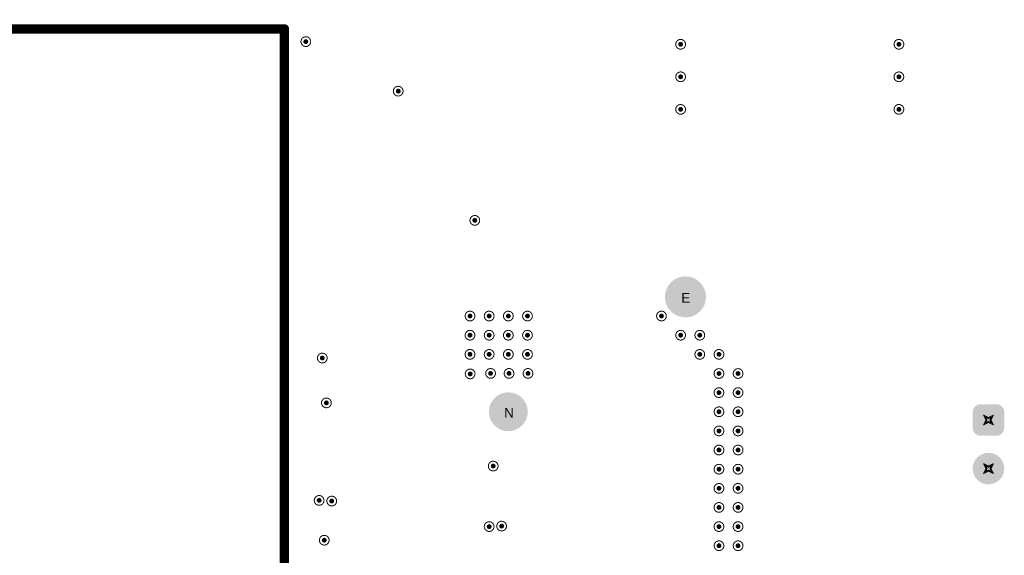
# Model space of a CAD drawing. Header units: inches. Extents: x -11.9 to 0, y -4.1 to 7.1.
# Tile 32 of 54: x -4.7 to -2.6, y 0.9 to 2. Entities that reach past the tile are written whole.
import ezdxf

# ---------------------------------------------------------------- set-up
doc = ezdxf.new("R2010")
doc.units = ezdxf.units.IN
doc.header["$MEASUREMENT"] = 0
for name, color, linetype in [('DrillDrawing', 1, 'Continuous'), ('Mechanical1', 6, 'Continuous'), ('MultiLayer', 9, 'Continuous'), ('PadHoleLayer', 156, 'Continuous'), ('ViaHoleLayer', 16, 'Continuous')]:
    doc.layers.add(name, color=color, linetype=linetype)
doc.styles.add('Arial', font='txt', dxfattribs={"height": 0.2})

# ---------------------------------------------------------------- blocks, each defined once
blk = doc.blocks.new('K_______5001_92')
at = {"layer": 'MultiLayer'}
h = blk.add_hatch(color=9, dxfattribs=at)
edge = h.paths.add_edge_path()
edge.add_arc((0, 0), 0.04, 0, 360)
at = {"layer": 'PadHoleLayer'}
h = blk.add_hatch(color=156, dxfattribs=at)
edge = h.paths.add_edge_path()
edge.add_arc((0, 0), 0.02, 0, 360)
blk = doc.blocks.new('WURTH_61300211121_166')
at = {"layer": 'MultiLayer'}
h = blk.add_hatch(color=9, dxfattribs=at)
edge = h.paths.add_edge_path()
edge.add_arc((-0.0662, 0.0162), 0.0162, 90, 180)
edge.add_line((-0.0825, 0.0162), (-0.0825, -0.0162))
edge.add_arc((-0.0662, -0.0162), 0.0162, 180, 270)
edge.add_line((-0.0662, -0.0325), (-0.0338, -0.0325))
edge.add_arc((-0.0338, -0.0162), 0.0162, 270, 360)
edge.add_line((-0.0175, -0.0162), (-0.0175, 0.0162))
edge.add_arc((-0.0338, 0.0162), 0.0162, 0, 90)
edge.add_line((-0.0338, 0.0325), (-0.0662, 0.0325))
h = blk.add_hatch(color=9, dxfattribs=at)
edge = h.paths.add_edge_path()
edge.add_arc((0.05, 0), 0.0325, 0, 360)
at = {"layer": 'PadHoleLayer'}
h = blk.add_hatch(color=156, dxfattribs=at)
edge = h.paths.add_edge_path()
edge.add_arc((-0.05, 0), 0.0226, 0, 360)
h = blk.add_hatch(color=156, dxfattribs=at)
edge = h.paths.add_edge_path()
edge.add_arc((0.05, 0), 0.0226, 0, 360)
blk = doc.blocks.new('FP_C4AKOBU4500A31J_RADIAL_MFG_702')
at = {"layer": 'MultiLayer'}
h = blk.add_hatch(color=9, dxfattribs=at)
edge = h.paths.add_edge_path()
edge.add_arc((-0.5815, 0.0422), 0.00212, 90, 180)
edge.add_line((-0.5837, 0.0422), (-0.5837, -0.0382))
edge.add_arc((-0.5815, -0.0382), 0.00212, 180, 270)
edge.add_line((-0.5815, -0.0404), (-0.5011, -0.0404))
edge.add_arc((-0.5011, -0.0382), 0.00212, 270, 360)
edge.add_line((-0.499, -0.0382), (-0.499, 0.0422))
edge.add_arc((-0.5011, 0.0422), 0.00212, 0, 90)
edge.add_line((-0.5011, 0.0443), (-0.5815, 0.0443))
h = blk.add_hatch(color=9, dxfattribs=at)
edge = h.paths.add_edge_path()
edge.add_arc((0.5413, 0), 0.0423, 0, 360)
at = {"layer": 'PadHoleLayer'}
h = blk.add_hatch(color=156, dxfattribs=at)
edge = h.paths.add_edge_path()
edge.add_arc((-0.5413, 0.002), 0.0276, 0, 360)
h = blk.add_hatch(color=156, dxfattribs=at)
edge = h.paths.add_edge_path()
edge.add_arc((0.5413, 0), 0.0276, 0, 360)

msp = doc.modelspace()

# ---------------------------------------------------------------- hatches: boundary and pattern name
at = {"layer": 'ViaHoleLayer'}
h = msp.add_hatch(color=16, dxfattribs=at)
edge = h.paths.add_edge_path()
edge.add_arc((-4.0778, 1.9425), 0.005, 0, 360)
h = msp.add_hatch(color=16, dxfattribs=at)
edge = h.paths.add_edge_path()
edge.add_arc((-3.3071, 1.937), 0.005, 0, 360)
h = msp.add_hatch(color=16, dxfattribs=at)
edge = h.paths.add_edge_path()
edge.add_arc((-2.8583, 1.937), 0.005, 0, 360)
h = msp.add_hatch(color=16, dxfattribs=at)
edge = h.paths.add_edge_path()
edge.add_arc((-3.3071, 1.8701), 0.005, 0, 360)
h = msp.add_hatch(color=16, dxfattribs=at)
edge = h.paths.add_edge_path()
edge.add_arc((-2.8583, 1.8701), 0.005, 0, 360)
h = msp.add_hatch(color=16, dxfattribs=at)
edge = h.paths.add_edge_path()
edge.add_arc((-3.8878, 1.8406), 0.005, 0, 360)
h = msp.add_hatch(color=16, dxfattribs=at)
edge = h.paths.add_edge_path()
edge.add_arc((-3.3071, 1.8031), 0.005, 0, 360)
h = msp.add_hatch(color=16, dxfattribs=at)
edge = h.paths.add_edge_path()
edge.add_arc((-2.8583, 1.8031), 0.005, 0, 360)
h = msp.add_hatch(color=16, dxfattribs=at)
edge = h.paths.add_edge_path()
edge.add_arc((-3.7303, 1.5748), 0.005, 0, 360)
h = msp.add_hatch(color=16, dxfattribs=at)
edge = h.paths.add_edge_path()
edge.add_arc((-3.7402, 1.378), 0.005, 0, 360)
h = msp.add_hatch(color=16, dxfattribs=at)
edge = h.paths.add_edge_path()
edge.add_arc((-3.7008, 1.378), 0.005, 0, 360)
h = msp.add_hatch(color=16, dxfattribs=at)
edge = h.paths.add_edge_path()
edge.add_arc((-3.6614, 1.378), 0.005, 0, 360)
h = msp.add_hatch(color=16, dxfattribs=at)
edge = h.paths.add_edge_path()
edge.add_arc((-3.622, 1.378), 0.005, 0, 360)
h = msp.add_hatch(color=16, dxfattribs=at)
edge = h.paths.add_edge_path()
edge.add_arc((-3.3465, 1.378), 0.005, 0, 360)
h = msp.add_hatch(color=16, dxfattribs=at)
edge = h.paths.add_edge_path()
edge.add_arc((-3.7402, 1.3386), 0.005, 0, 360)
h = msp.add_hatch(color=16, dxfattribs=at)
edge = h.paths.add_edge_path()
edge.add_arc((-3.7008, 1.3386), 0.005, 0, 360)
h = msp.add_hatch(color=16, dxfattribs=at)
edge = h.paths.add_edge_path()
edge.add_arc((-3.6614, 1.3386), 0.005, 0, 360)
h = msp.add_hatch(color=16, dxfattribs=at)
edge = h.paths.add_edge_path()
edge.add_arc((-3.622, 1.3386), 0.005, 0, 360)
h = msp.add_hatch(color=16, dxfattribs=at)
edge = h.paths.add_edge_path()
edge.add_arc((-3.3071, 1.3386), 0.005, 0, 360)
h = msp.add_hatch(color=16, dxfattribs=at)
edge = h.paths.add_edge_path()
edge.add_arc((-3.2677, 1.3386), 0.005, 0, 360)
h = msp.add_hatch(color=16, dxfattribs=at)
edge = h.paths.add_edge_path()
edge.add_arc((-4.0439, 1.2916), 0.005, 0, 360)
h = msp.add_hatch(color=16, dxfattribs=at)
edge = h.paths.add_edge_path()
edge.add_arc((-3.7402, 1.2992), 0.005, 0, 360)
h = msp.add_hatch(color=16, dxfattribs=at)
edge = h.paths.add_edge_path()
edge.add_arc((-3.7008, 1.2992), 0.005, 0, 360)
h = msp.add_hatch(color=16, dxfattribs=at)
edge = h.paths.add_edge_path()
edge.add_arc((-3.6614, 1.2992), 0.005, 0, 360)
h = msp.add_hatch(color=16, dxfattribs=at)
edge = h.paths.add_edge_path()
edge.add_arc((-3.622, 1.2992), 0.005, 0, 360)
h = msp.add_hatch(color=16, dxfattribs=at)
edge = h.paths.add_edge_path()
edge.add_arc((-3.2677, 1.2992), 0.005, 0, 360)
h = msp.add_hatch(color=16, dxfattribs=at)
edge = h.paths.add_edge_path()
edge.add_arc((-3.2283, 1.2992), 0.005, 0, 360)
h = msp.add_hatch(color=16, dxfattribs=at)
edge = h.paths.add_edge_path()
edge.add_arc((-3.7399, 1.259), 0.005, 0, 360)
h = msp.add_hatch(color=16, dxfattribs=at)
edge = h.paths.add_edge_path()
edge.add_arc((-3.6979, 1.26), 0.005, 0, 360)
h = msp.add_hatch(color=16, dxfattribs=at)
edge = h.paths.add_edge_path()
edge.add_arc((-3.6599, 1.26), 0.005, 0, 360)
h = msp.add_hatch(color=16, dxfattribs=at)
edge = h.paths.add_edge_path()
edge.add_arc((-3.6209, 1.26), 0.005, 0, 360)
h = msp.add_hatch(color=16, dxfattribs=at)
edge = h.paths.add_edge_path()
edge.add_arc((-3.2283, 1.2598), 0.005, 0, 360)
h = msp.add_hatch(color=16, dxfattribs=at)
edge = h.paths.add_edge_path()
edge.add_arc((-3.189, 1.2598), 0.005, 0, 360)
h = msp.add_hatch(color=16, dxfattribs=at)
edge = h.paths.add_edge_path()
edge.add_arc((-3.2283, 1.2205), 0.005, 0, 360)
h = msp.add_hatch(color=16, dxfattribs=at)
edge = h.paths.add_edge_path()
edge.add_arc((-3.189, 1.2205), 0.005, 0, 360)
h = msp.add_hatch(color=16, dxfattribs=at)
edge = h.paths.add_edge_path()
edge.add_arc((-4.0355, 1.1994), 0.005, 0, 360)
h = msp.add_hatch(color=16, dxfattribs=at)
edge = h.paths.add_edge_path()
edge.add_arc((-3.2283, 1.1811), 0.005, 0, 360)
h = msp.add_hatch(color=16, dxfattribs=at)
edge = h.paths.add_edge_path()
edge.add_arc((-3.189, 1.1811), 0.005, 0, 360)
h = msp.add_hatch(color=16, dxfattribs=at)
edge = h.paths.add_edge_path()
edge.add_arc((-3.2283, 1.1417), 0.005, 0, 360)
h = msp.add_hatch(color=16, dxfattribs=at)
edge = h.paths.add_edge_path()
edge.add_arc((-3.189, 1.1417), 0.005, 0, 360)
h = msp.add_hatch(color=16, dxfattribs=at)
edge = h.paths.add_edge_path()
edge.add_arc((-3.2283, 1.1024), 0.005, 0, 360)
h = msp.add_hatch(color=16, dxfattribs=at)
edge = h.paths.add_edge_path()
edge.add_arc((-3.189, 1.1024), 0.005, 0, 360)
h = msp.add_hatch(color=16, dxfattribs=at)
edge = h.paths.add_edge_path()
edge.add_arc((-3.6925, 1.0694), 0.005, 0, 360)
h = msp.add_hatch(color=16, dxfattribs=at)
edge = h.paths.add_edge_path()
edge.add_arc((-3.2283, 1.063), 0.005, 0, 360)
h = msp.add_hatch(color=16, dxfattribs=at)
edge = h.paths.add_edge_path()
edge.add_arc((-3.189, 1.063), 0.005, 0, 360)
h = msp.add_hatch(color=16, dxfattribs=at)
edge = h.paths.add_edge_path()
edge.add_arc((-3.2283, 1.0236), 0.005, 0, 360)
h = msp.add_hatch(color=16, dxfattribs=at)
edge = h.paths.add_edge_path()
edge.add_arc((-3.189, 1.0236), 0.005, 0, 360)
h = msp.add_hatch(color=16, dxfattribs=at)
edge = h.paths.add_edge_path()
edge.add_arc((-4.0504, 0.9988), 0.005, 0, 360)
h = msp.add_hatch(color=16, dxfattribs=at)
edge = h.paths.add_edge_path()
edge.add_arc((-4.0245, 0.9974), 0.005, 0, 360)
h = msp.add_hatch(color=16, dxfattribs=at)
edge = h.paths.add_edge_path()
edge.add_arc((-3.2283, 0.9843), 0.005, 0, 360)
h = msp.add_hatch(color=16, dxfattribs=at)
edge = h.paths.add_edge_path()
edge.add_arc((-3.189, 0.9843), 0.005, 0, 360)
h = msp.add_hatch(color=16, dxfattribs=at)
edge = h.paths.add_edge_path()
edge.add_arc((-3.7008, 0.9449), 0.005, 0, 360)
h = msp.add_hatch(color=16, dxfattribs=at)
edge = h.paths.add_edge_path()
edge.add_arc((-3.6752, 0.9459), 0.005, 0, 360)
h = msp.add_hatch(color=16, dxfattribs=at)
edge = h.paths.add_edge_path()
edge.add_arc((-3.2283, 0.9449), 0.005, 0, 360)
h = msp.add_hatch(color=16, dxfattribs=at)
edge = h.paths.add_edge_path()
edge.add_arc((-3.189, 0.9449), 0.005, 0, 360)
h = msp.add_hatch(color=16, dxfattribs=at)
edge = h.paths.add_edge_path()
edge.add_arc((-4.0399, 0.9169), 0.005, 0, 360)
h = msp.add_hatch(color=16, dxfattribs=at)
edge = h.paths.add_edge_path()
edge.add_arc((-3.2283, 0.9055), 0.005, 0, 360)
h = msp.add_hatch(color=16, dxfattribs=at)
edge = h.paths.add_edge_path()
edge.add_arc((-3.189, 0.9055), 0.005, 0, 360)

# ---------------------------------------------------------------- linework, layer by layer
at = {"layer": 'DrillDrawing'}
for points, const_width in [([(-4.0678, 1.9425, 1), (-4.0878, 1.9425, 1)], 0.002), ([(-3.2971, 1.937, 1), (-3.3171, 1.937, 1)], 0.002), ([(-2.8483, 1.937, 1), (-2.8683, 1.937, 1)], 0.002), ([(-4.0883, 1.9425, 1), (-4.0873, 1.9425, 1)], 0.001), ([(-4.0683, 1.9425, 1), (-4.0673, 1.9425, 1)], 0.001), ([(-3.3176, 1.937, 1), (-3.3166, 1.937, 1)], 0.001), ([(-3.2976, 1.937, 1), (-3.2966, 1.937, 1)], 0.001), ([(-2.8688, 1.937, 1), (-2.8678, 1.937, 1)], 0.001), ([(-2.8488, 1.937, 1), (-2.8478, 1.937, 1)], 0.001), ([(-3.2971, 1.8701, 1), (-3.3171, 1.8701, 1)], 0.002), ([(-3.3176, 1.8701, 1), (-3.3166, 1.8701, 1)], 0.001), ([(-3.2976, 1.8701, 1), (-3.2966, 1.8701, 1)], 0.001), ([(-2.8483, 1.8701, 1), (-2.8683, 1.8701, 1)], 0.002), ([(-2.8688, 1.8701, 1), (-2.8678, 1.8701, 1)], 0.001), ([(-2.8488, 1.8701, 1), (-2.8478, 1.8701, 1)], 0.001), ([(-3.8778, 1.8406, 1), (-3.8978, 1.8406, 1)], 0.002), ([(-3.8983, 1.8406, 1), (-3.8973, 1.8406, 1)], 0.001), ([(-3.8783, 1.8406, 1), (-3.8773, 1.8406, 1)], 0.001), ([(-3.2971, 1.8031, 1), (-3.3171, 1.8031, 1)], 0.002), ([(-3.3176, 1.8031, 1), (-3.3166, 1.8031, 1)], 0.001), ([(-3.2976, 1.8031, 1), (-3.2966, 1.8031, 1)], 0.001), ([(-2.8483, 1.8031, 1), (-2.8683, 1.8031, 1)], 0.002), ([(-2.8688, 1.8031, 1), (-2.8678, 1.8031, 1)], 0.001), ([(-2.8488, 1.8031, 1), (-2.8478, 1.8031, 1)], 0.001), ([(-3.7203, 1.5748, 1), (-3.7403, 1.5748, 1)], 0.002), ([(-3.7408, 1.5748, 1), (-3.7398, 1.5748, 1)], 0.001), ([(-3.7208, 1.5748, 1), (-3.7198, 1.5748, 1)], 0.001), ([(-3.7302, 1.378, 1), (-3.7502, 1.378, 1)], 0.002), ([(-3.7507, 1.378, 1), (-3.7497, 1.378, 1)], 0.001), ([(-3.7307, 1.378, 1), (-3.7297, 1.378, 1)], 0.001), ([(-3.6908, 1.378, 1), (-3.7108, 1.378, 1)], 0.002), ([(-3.7113, 1.378, 1), (-3.7103, 1.378, 1)], 0.001), ([(-3.6913, 1.378, 1), (-3.6903, 1.378, 1)], 0.001), ([(-3.6514, 1.378, 1), (-3.6714, 1.378, 1)], 0.002), ([(-3.6719, 1.378, 1), (-3.6709, 1.378, 1)], 0.001), ([(-3.6519, 1.378, 1), (-3.6509, 1.378, 1)], 0.001), ([(-3.612, 1.378, 1), (-3.632, 1.378, 1)], 0.002), ([(-3.6325, 1.378, 1), (-3.6315, 1.378, 1)], 0.001), ([(-3.6125, 1.378, 1), (-3.6115, 1.378, 1)], 0.001), ([(-3.3365, 1.378, 1), (-3.3565, 1.378, 1)], 0.002), ([(-3.357, 1.378, 1), (-3.356, 1.378, 1)], 0.001), ([(-3.337, 1.378, 1), (-3.336, 1.378, 1)], 0.001), ([(-3.7302, 1.3386, 1), (-3.7502, 1.3386, 1)], 0.002), ([(-3.7507, 1.3386, 1), (-3.7497, 1.3386, 1)], 0.001), ([(-3.7307, 1.3386, 1), (-3.7297, 1.3386, 1)], 0.001), ([(-3.6908, 1.3386, 1), (-3.7108, 1.3386, 1)], 0.002), ([(-3.7113, 1.3386, 1), (-3.7103, 1.3386, 1)], 0.001), ([(-3.6913, 1.3386, 1), (-3.6903, 1.3386, 1)], 0.001), ([(-3.6514, 1.3386, 1), (-3.6714, 1.3386, 1)], 0.002), ([(-3.6719, 1.3386, 1), (-3.6709, 1.3386, 1)], 0.001), ([(-3.6519, 1.3386, 1), (-3.6509, 1.3386, 1)], 0.001), ([(-3.612, 1.3386, 1), (-3.632, 1.3386, 1)], 0.002), ([(-3.6325, 1.3386, 1), (-3.6315, 1.3386, 1)], 0.001), ([(-3.6125, 1.3386, 1), (-3.6115, 1.3386, 1)], 0.001), ([(-3.2971, 1.3386, 1), (-3.3171, 1.3386, 1)], 0.002), ([(-3.3176, 1.3386, 1), (-3.3166, 1.3386, 1)], 0.001), ([(-3.2976, 1.3386, 1), (-3.2966, 1.3386, 1)], 0.001), ([(-3.2577, 1.3386, 1), (-3.2777, 1.3386, 1)], 0.002), ([(-3.2782, 1.3386, 1), (-3.2772, 1.3386, 1)], 0.001), ([(-3.2582, 1.3386, 1), (-3.2572, 1.3386, 1)], 0.001), ([(-4.0339, 1.2916, 1), (-4.0539, 1.2916, 1)], 0.002), ([(-3.7302, 1.2992, 1), (-3.7502, 1.2992, 1)], 0.002), ([(-3.7507, 1.2992, 1), (-3.7497, 1.2992, 1)], 0.001), ([(-3.7307, 1.2992, 1), (-3.7297, 1.2992, 1)], 0.001), ([(-3.6908, 1.2992, 1), (-3.7108, 1.2992, 1)], 0.002), ([(-3.7113, 1.2992, 1), (-3.7103, 1.2992, 1)], 0.001), ([(-3.6913, 1.2992, 1), (-3.6903, 1.2992, 1)], 0.001), ([(-3.6514, 1.2992, 1), (-3.6714, 1.2992, 1)], 0.002), ([(-3.6719, 1.2992, 1), (-3.6709, 1.2992, 1)], 0.001), ([(-3.6519, 1.2992, 1), (-3.6509, 1.2992, 1)], 0.001), ([(-3.612, 1.2992, 1), (-3.632, 1.2992, 1)], 0.002), ([(-3.6325, 1.2992, 1), (-3.6315, 1.2992, 1)], 0.001), ([(-3.6125, 1.2992, 1), (-3.6115, 1.2992, 1)], 0.001), ([(-3.2577, 1.2992, 1), (-3.2777, 1.2992, 1)], 0.002), ([(-3.2782, 1.2992, 1), (-3.2772, 1.2992, 1)], 0.001), ([(-3.2582, 1.2992, 1), (-3.2572, 1.2992, 1)], 0.001), ([(-3.2183, 1.2992, 1), (-3.2383, 1.2992, 1)], 0.002), ([(-3.2388, 1.2992, 1), (-3.2378, 1.2992, 1)], 0.001), ([(-3.2188, 1.2992, 1), (-3.2178, 1.2992, 1)], 0.001), ([(-4.0544, 1.2916, 1), (-4.0534, 1.2916, 1)], 0.001), ([(-4.0344, 1.2916, 1), (-4.0334, 1.2916, 1)], 0.001), ([(-3.7299, 1.259, 1), (-3.7499, 1.259, 1)], 0.002), ([(-3.7504, 1.259, 1), (-3.7494, 1.259, 1)], 0.001), ([(-3.7304, 1.259, 1), (-3.7294, 1.259, 1)], 0.001), ([(-3.6879, 1.26, 1), (-3.7079, 1.26, 1)], 0.002), ([(-3.7084, 1.26, 1), (-3.7074, 1.26, 1)], 0.001), ([(-3.6884, 1.26, 1), (-3.6874, 1.26, 1)], 0.001), ([(-3.6499, 1.26, 1), (-3.6699, 1.26, 1)], 0.002), ([(-3.6704, 1.26, 1), (-3.6694, 1.26, 1)], 0.001), ([(-3.6504, 1.26, 1), (-3.6494, 1.26, 1)], 0.001), ([(-3.6109, 1.26, 1), (-3.6309, 1.26, 1)], 0.002), ([(-3.6314, 1.26, 1), (-3.6304, 1.26, 1)], 0.001), ([(-3.6114, 1.26, 1), (-3.6104, 1.26, 1)], 0.001), ([(-3.2183, 1.2598, 1), (-3.2383, 1.2598, 1)], 0.002), ([(-3.2388, 1.2598, 1), (-3.2378, 1.2598, 1)], 0.001), ([(-3.2188, 1.2598, 1), (-3.2178, 1.2598, 1)], 0.001), ([(-3.179, 1.2598, 1), (-3.199, 1.2598, 1)], 0.002), ([(-3.1995, 1.2598, 1), (-3.1985, 1.2598, 1)], 0.001), ([(-3.1795, 1.2598, 1), (-3.1785, 1.2598, 1)], 0.001), ([(-3.2183, 1.2205, 1), (-3.2383, 1.2205, 1)], 0.002), ([(-3.2388, 1.2205, 1), (-3.2378, 1.2205, 1)], 0.001), ([(-3.2188, 1.2205, 1), (-3.2178, 1.2205, 1)], 0.001), ([(-3.179, 1.2205, 1), (-3.199, 1.2205, 1)], 0.002), ([(-3.1995, 1.2205, 1), (-3.1985, 1.2205, 1)], 0.001), ([(-3.1795, 1.2205, 1), (-3.1785, 1.2205, 1)], 0.001), ([(-4.0255, 1.1994, 1), (-4.0455, 1.1994, 1)], 0.002), ([(-4.046, 1.1994, 1), (-4.045, 1.1994, 1)], 0.001), ([(-4.026, 1.1994, 1), (-4.025, 1.1994, 1)], 0.001), ([(-3.2183, 1.1811, 1), (-3.2383, 1.1811, 1)], 0.002), ([(-3.2388, 1.1811, 1), (-3.2378, 1.1811, 1)], 0.001), ([(-3.2188, 1.1811, 1), (-3.2178, 1.1811, 1)], 0.001), ([(-3.179, 1.1811, 1), (-3.199, 1.1811, 1)], 0.002), ([(-3.1995, 1.1811, 1), (-3.1985, 1.1811, 1)], 0.001), ([(-3.1795, 1.1811, 1), (-3.1785, 1.1811, 1)], 0.001), ([(-2.6846, 1.1742, 1), (-2.6836, 1.1742, 1)], 0.001), ([(-2.6846, 1.1742, 1), (-2.6836, 1.1742, 1)], 0.001), ([(-2.6646, 1.1742, 1), (-2.6636, 1.1742, 1)], 0.001), ([(-2.6646, 1.1742, 1), (-2.6636, 1.1742, 1)], 0.001), ([(-2.6846, 1.1542, 1), (-2.6836, 1.1542, 1)], 0.001), ([(-2.6846, 1.1542, 1), (-2.6836, 1.1542, 1)], 0.001), ([(-2.6806, 1.1702, 1), (-2.6796, 1.1702, 1)], 0.001), ([(-2.6806, 1.1702, 1), (-2.6796, 1.1702, 1)], 0.001), ([(-2.6806, 1.1582, 1), (-2.6796, 1.1582, 1)], 0.001), ([(-2.6806, 1.1582, 1), (-2.6796, 1.1582, 1)], 0.001), ([(-2.6796, 1.1642, 1), (-2.6786, 1.1642, 1)], 0.001), ([(-2.6796, 1.1642, 1), (-2.6786, 1.1642, 1)], 0.001), ([(-2.6776, 1.1642, 1), (-2.6766, 1.1642, 1)], 0.001), ([(-2.6776, 1.1642, 1), (-2.6766, 1.1642, 1)], 0.001), ([(-2.6746, 1.1692, 1), (-2.6736, 1.1692, 1)], 0.001), ([(-2.6746, 1.1692, 1), (-2.6736, 1.1692, 1)], 0.001), ([(-2.6746, 1.1672, 1), (-2.6736, 1.1672, 1)], 0.001), ([(-2.6746, 1.1672, 1), (-2.6736, 1.1672, 1)], 0.001), ([(-2.6746, 1.1612, 1), (-2.6736, 1.1612, 1)], 0.001), ([(-2.6746, 1.1612, 1), (-2.6736, 1.1612, 1)], 0.001), ([(-2.6746, 1.1592, 1), (-2.6736, 1.1592, 1)], 0.001), ([(-2.6746, 1.1592, 1), (-2.6736, 1.1592, 1)], 0.001), ([(-2.6716, 1.1642, 1), (-2.6706, 1.1642, 1)], 0.001), ([(-2.6716, 1.1642, 1), (-2.6706, 1.1642, 1)], 0.001), ([(-2.6696, 1.1642, 1), (-2.6686, 1.1642, 1)], 0.001), ([(-2.6696, 1.1642, 1), (-2.6686, 1.1642, 1)], 0.001), ([(-2.6686, 1.1702, 1), (-2.6676, 1.1702, 1)], 0.001), ([(-2.6686, 1.1702, 1), (-2.6676, 1.1702, 1)], 0.001), ([(-2.6686, 1.1582, 1), (-2.6676, 1.1582, 1)], 0.001), ([(-2.6686, 1.1582, 1), (-2.6676, 1.1582, 1)], 0.001), ([(-2.6646, 1.1542, 1), (-2.6636, 1.1542, 1)], 0.001), ([(-2.6646, 1.1542, 1), (-2.6636, 1.1542, 1)], 0.001), ([(-3.2183, 1.1417, 1), (-3.2383, 1.1417, 1)], 0.002), ([(-3.2388, 1.1417, 1), (-3.2378, 1.1417, 1)], 0.001), ([(-3.2188, 1.1417, 1), (-3.2178, 1.1417, 1)], 0.001), ([(-3.179, 1.1417, 1), (-3.199, 1.1417, 1)], 0.002), ([(-3.1995, 1.1417, 1), (-3.1985, 1.1417, 1)], 0.001), ([(-3.1795, 1.1417, 1), (-3.1785, 1.1417, 1)], 0.001), ([(-3.2183, 1.1024, 1), (-3.2383, 1.1024, 1)], 0.002), ([(-3.2388, 1.1024, 1), (-3.2378, 1.1024, 1)], 0.001), ([(-3.2188, 1.1024, 1), (-3.2178, 1.1024, 1)], 0.001), ([(-3.179, 1.1024, 1), (-3.199, 1.1024, 1)], 0.002), ([(-3.1995, 1.1024, 1), (-3.1985, 1.1024, 1)], 0.001), ([(-3.1795, 1.1024, 1), (-3.1785, 1.1024, 1)], 0.001), ([(-3.6825, 1.0694, 1), (-3.7025, 1.0694, 1)], 0.002), ([(-3.2183, 1.063, 1), (-3.2383, 1.063, 1)], 0.002), ([(-3.179, 1.063, 1), (-3.199, 1.063, 1)], 0.002), ([(-2.6846, 1.0742, 1), (-2.6836, 1.0742, 1)], 0.001), ([(-2.6846, 1.0742, 1), (-2.6836, 1.0742, 1)], 0.001), ([(-2.6646, 1.0742, 1), (-2.6636, 1.0742, 1)], 0.001), ([(-2.6646, 1.0742, 1), (-2.6636, 1.0742, 1)], 0.001), ([(-3.703, 1.0694, 1), (-3.702, 1.0694, 1)], 0.001), ([(-3.683, 1.0694, 1), (-3.682, 1.0694, 1)], 0.001), ([(-3.2388, 1.063, 1), (-3.2378, 1.063, 1)], 0.001), ([(-3.2188, 1.063, 1), (-3.2178, 1.063, 1)], 0.001), ([(-3.1995, 1.063, 1), (-3.1985, 1.063, 1)], 0.001), ([(-3.1795, 1.063, 1), (-3.1785, 1.063, 1)], 0.001), ([(-2.6846, 1.0542, 1), (-2.6836, 1.0542, 1)], 0.001), ([(-2.6846, 1.0542, 1), (-2.6836, 1.0542, 1)], 0.001), ([(-2.6806, 1.0702, 1), (-2.6796, 1.0702, 1)], 0.001), ([(-2.6806, 1.0702, 1), (-2.6796, 1.0702, 1)], 0.001), ([(-2.6806, 1.0582, 1), (-2.6796, 1.0582, 1)], 0.001), ([(-2.6806, 1.0582, 1), (-2.6796, 1.0582, 1)], 0.001), ([(-2.6796, 1.0642, 1), (-2.6786, 1.0642, 1)], 0.001), ([(-2.6796, 1.0642, 1), (-2.6786, 1.0642, 1)], 0.001), ([(-2.6776, 1.0642, 1), (-2.6766, 1.0642, 1)], 0.001), ([(-2.6776, 1.0642, 1), (-2.6766, 1.0642, 1)], 0.001), ([(-2.6746, 1.0692, 1), (-2.6736, 1.0692, 1)], 0.001), ([(-2.6746, 1.0692, 1), (-2.6736, 1.0692, 1)], 0.001), ([(-2.6746, 1.0672, 1), (-2.6736, 1.0672, 1)], 0.001), ([(-2.6746, 1.0672, 1), (-2.6736, 1.0672, 1)], 0.001), ([(-2.6746, 1.0612, 1), (-2.6736, 1.0612, 1)], 0.001), ([(-2.6746, 1.0612, 1), (-2.6736, 1.0612, 1)], 0.001), ([(-2.6746, 1.0592, 1), (-2.6736, 1.0592, 1)], 0.001), ([(-2.6746, 1.0592, 1), (-2.6736, 1.0592, 1)], 0.001), ([(-2.6716, 1.0642, 1), (-2.6706, 1.0642, 1)], 0.001), ([(-2.6716, 1.0642, 1), (-2.6706, 1.0642, 1)], 0.001), ([(-2.6696, 1.0642, 1), (-2.6686, 1.0642, 1)], 0.001), ([(-2.6696, 1.0642, 1), (-2.6686, 1.0642, 1)], 0.001), ([(-2.6686, 1.0702, 1), (-2.6676, 1.0702, 1)], 0.001), ([(-2.6686, 1.0702, 1), (-2.6676, 1.0702, 1)], 0.001), ([(-2.6686, 1.0582, 1), (-2.6676, 1.0582, 1)], 0.001), ([(-2.6686, 1.0582, 1), (-2.6676, 1.0582, 1)], 0.001), ([(-2.6646, 1.0542, 1), (-2.6636, 1.0542, 1)], 0.001), ([(-2.6646, 1.0542, 1), (-2.6636, 1.0542, 1)], 0.001), ([(-3.2183, 1.0236, 1), (-3.2383, 1.0236, 1)], 0.002), ([(-3.179, 1.0236, 1), (-3.199, 1.0236, 1)], 0.002), ([(-3.2388, 1.0236, 1), (-3.2378, 1.0236, 1)], 0.001), ([(-3.2188, 1.0236, 1), (-3.2178, 1.0236, 1)], 0.001), ([(-3.1995, 1.0236, 1), (-3.1985, 1.0236, 1)], 0.001), ([(-3.1795, 1.0236, 1), (-3.1785, 1.0236, 1)], 0.001), ([(-4.0404, 0.9988, 1), (-4.0604, 0.9988, 1)], 0.002), ([(-4.0609, 0.9988, 1), (-4.0599, 0.9988, 1)], 0.001), ([(-4.0409, 0.9988, 1), (-4.0399, 0.9988, 1)], 0.001), ([(-4.0145, 0.9974, 1), (-4.0345, 0.9974, 1)], 0.002), ([(-4.035, 0.9974, 1), (-4.034, 0.9974, 1)], 0.001), ([(-4.015, 0.9974, 1), (-4.014, 0.9974, 1)], 0.001), ([(-3.2183, 0.9843, 1), (-3.2383, 0.9843, 1)], 0.002), ([(-3.179, 0.9843, 1), (-3.199, 0.9843, 1)], 0.002), ([(-3.2388, 0.9843, 1), (-3.2378, 0.9843, 1)], 0.001), ([(-3.2188, 0.9843, 1), (-3.2178, 0.9843, 1)], 0.001), ([(-3.1995, 0.9843, 1), (-3.1985, 0.9843, 1)], 0.001), ([(-3.1795, 0.9843, 1), (-3.1785, 0.9843, 1)], 0.001), ([(-3.6908, 0.9449, 1), (-3.7108, 0.9449, 1)], 0.002), ([(-3.6652, 0.9459, 1), (-3.6852, 0.9459, 1)], 0.002), ([(-3.2183, 0.9449, 1), (-3.2383, 0.9449, 1)], 0.002), ([(-3.179, 0.9449, 1), (-3.199, 0.9449, 1)], 0.002), ([(-3.7113, 0.9449, 1), (-3.7103, 0.9449, 1)], 0.001), ([(-3.6913, 0.9449, 1), (-3.6903, 0.9449, 1)], 0.001), ([(-3.6857, 0.9459, 1), (-3.6847, 0.9459, 1)], 0.001), ([(-3.6657, 0.9459, 1), (-3.6647, 0.9459, 1)], 0.001), ([(-3.2388, 0.9449, 1), (-3.2378, 0.9449, 1)], 0.001), ([(-3.2188, 0.9449, 1), (-3.2178, 0.9449, 1)], 0.001), ([(-3.1995, 0.9449, 1), (-3.1985, 0.9449, 1)], 0.001), ([(-3.1795, 0.9449, 1), (-3.1785, 0.9449, 1)], 0.001), ([(-4.0299, 0.9169, 1), (-4.0499, 0.9169, 1)], 0.002), ([(-4.0504, 0.9169, 1), (-4.0494, 0.9169, 1)], 0.001), ([(-4.0304, 0.9169, 1), (-4.0294, 0.9169, 1)], 0.001), ([(-3.2183, 0.9055, 1), (-3.2383, 0.9055, 1)], 0.002), ([(-3.179, 0.9055, 1), (-3.199, 0.9055, 1)], 0.002), ([(-3.2388, 0.9055, 1), (-3.2378, 0.9055, 1)], 0.001), ([(-3.2188, 0.9055, 1), (-3.2178, 0.9055, 1)], 0.001), ([(-3.1995, 0.9055, 1), (-3.1985, 0.9055, 1)], 0.001), ([(-3.1795, 0.9055, 1), (-3.1785, 0.9055, 1)], 0.001)]:
    msp.add_lwpolyline(points, format="xyb", close=True, dxfattribs=dict(at, const_width=const_width))
at = {"layer": 'DrillDrawing', "const_width": 0.002}
for points in [[(-2.6841, 1.1742), (-2.6741, 1.1692)], [(-2.6841, 1.1742), (-2.6791, 1.1642)], [(-2.6741, 1.1692), (-2.6641, 1.1742)], [(-2.6691, 1.1642), (-2.6641, 1.1742)], [(-2.6841, 1.1542), (-2.6791, 1.1642)], [(-2.6841, 1.1542), (-2.6741, 1.1592)], [(-2.6801, 1.1702), (-2.6741, 1.1672)], [(-2.6801, 1.1702), (-2.6771, 1.1642)], [(-2.6801, 1.1582), (-2.6771, 1.1642)], [(-2.6801, 1.1582), (-2.6741, 1.1612)], [(-2.6741, 1.1672), (-2.6681, 1.1702)], [(-2.6741, 1.1612), (-2.6681, 1.1582)], [(-2.6741, 1.1592), (-2.6641, 1.1542)], [(-2.6711, 1.1642), (-2.6681, 1.1702)], [(-2.6711, 1.1642), (-2.6681, 1.1582)], [(-2.6691, 1.1642), (-2.6641, 1.1542)], [(-2.6841, 1.0742), (-2.6741, 1.0692)], [(-2.6841, 1.0742), (-2.6791, 1.0642)], [(-2.6741, 1.0692), (-2.6641, 1.0742)], [(-2.6691, 1.0642), (-2.6641, 1.0742)], [(-2.6841, 1.0542), (-2.6791, 1.0642)], [(-2.6841, 1.0542), (-2.6741, 1.0592)], [(-2.6801, 1.0702), (-2.6741, 1.0672)], [(-2.6801, 1.0702), (-2.6771, 1.0642)], [(-2.6801, 1.0582), (-2.6771, 1.0642)], [(-2.6801, 1.0582), (-2.6741, 1.0612)], [(-2.6741, 1.0672), (-2.6681, 1.0702)], [(-2.6741, 1.0612), (-2.6681, 1.0582)], [(-2.6741, 1.0592), (-2.6641, 1.0542)], [(-2.6711, 1.0642), (-2.6681, 1.0702)], [(-2.6711, 1.0642), (-2.6681, 1.0582)], [(-2.6691, 1.0642), (-2.6641, 1.0542)]]:
    msp.add_lwpolyline(points, dxfattribs=at)
at = {"layer": 'Mechanical1', "const_width": 0.0197}
for points in [[(-11.0157, 1.9685), (-4.122, 1.9685)], [(-11.0157, 1.9685), (-4.122, 1.9685)], [(-11.0157, 1.9685), (-4.122, 1.9685)], [(-4.122, 1.9685), (-4.122, 0)], [(-4.122, 1.9685), (-4.122, 0)], [(-4.122, 1.9685), (-4.122, 0)]]:
    msp.add_lwpolyline(points, dxfattribs=at)
at = {"layer": 'Mechanical1', "const_width": 0.00984}
msp.add_lwpolyline([(-4.127, 1.9685, 1), (-4.1171, 1.9685, 1)], format="xyb", close=True, dxfattribs=at)
msp.add_lwpolyline([(-4.127, 1.9685, 1), (-4.1171, 1.9685, 1)], format="xyb", close=True, dxfattribs=at)
msp.add_lwpolyline([(-4.127, 1.9685, 1), (-4.1171, 1.9685, 1)], format="xyb", close=True, dxfattribs=at)
msp.add_lwpolyline([(-4.127, 1.9685, 1), (-4.1171, 1.9685, 1)], format="xyb", close=True, dxfattribs=at)
msp.add_lwpolyline([(-4.127, 1.9685, 1), (-4.1171, 1.9685, 1)], format="xyb", close=True, dxfattribs=at)
msp.add_lwpolyline([(-4.127, 1.9685, 1), (-4.1171, 1.9685, 1)], format="xyb", close=True, dxfattribs=at)

# ---------------------------------------------------------------- block references
for name, p, rotation in [('FP_C4AKOBU4500A31J_RADIAL_MFG_702', (-3.2972, 1.9587), 270), ('K_______5001_92', (-3.6614, 1.1811), 90), ('WURTH_61300211121_166', (-2.6741, 1.1142), 270)]:
    msp.add_blockref(name, p, dxfattribs=dict(rotation=rotation))

# ---------------------------------------------------------------- texts
at = {"layer": 'DrillDrawing', "style": 'Arial'}
for s, p in [('E', (-3.3059, 1.4053)), ('N', (-3.6701, 1.1691))]:
    msp.add_text(s, height=0.02, dxfattribs=at).set_placement(p)

doc.saveas('drawing.dxf')
